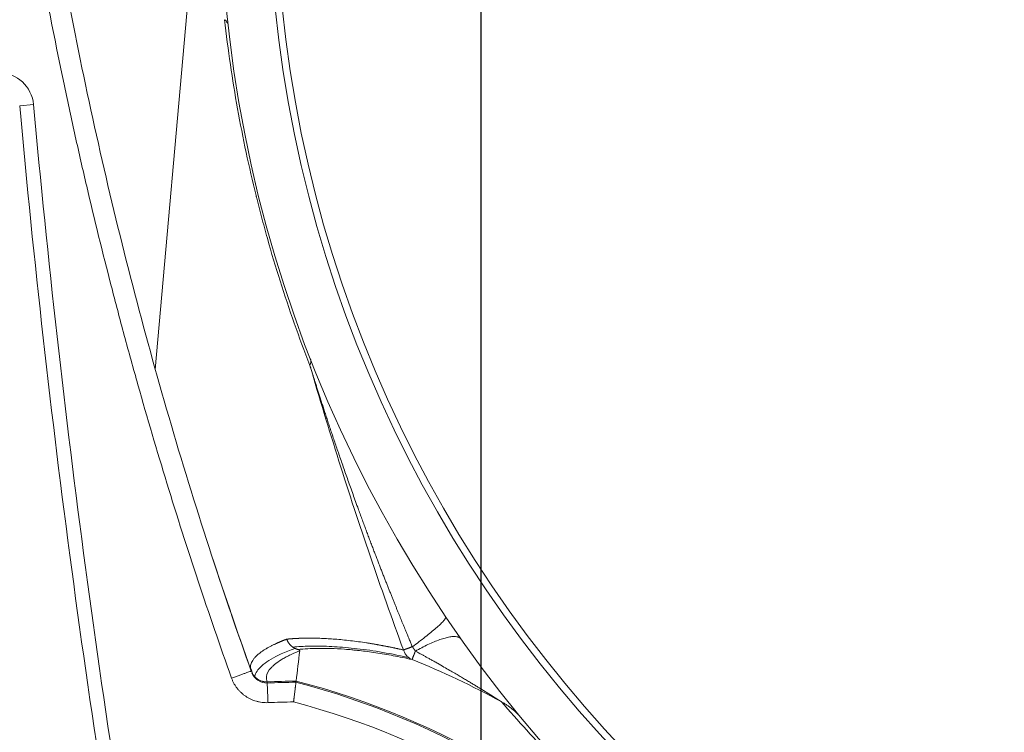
# Model space of a CAD drawing. Header units: millimetres. Extents: x 19214 to 26510, y -7957 to -532.
# Tile 47 of 150: x 24756 to 24897, y -7535 to -7433. Entities that reach past the tile are written whole.
import ezdxf

# ---------------------------------------------------------------- set-up
doc = ezdxf.new("R2010")
doc.units = ezdxf.units.MM
doc.header["$LTSCALE"] = 0.3175
doc.layers.add('1轮廓实线层', color=7, linetype='Continuous', lineweight=18)
doc.layers.add('7标注层', color=4, linetype='Continuous', lineweight=13)
doc.styles.add('PC_TEXTSTYLE', font='ISOCP.SHX', dxfattribs={"width": 0.707, "bigfont": 'GBCBIG.SHX'})
doc.dimstyles.new('GB_LINEAR', dxfattribs={"dimtxt": 3.5, "dimasz": 3.5, "dimexe": 1, "dimexo": 0, "dimgap": 1.5, "dimtad": 1, "dimdsep": 46, "dimtxsty": 'PC_TEXTSTYLE', "dimcen": 0, "dimclrd": 256, "dimclrt": 3, "dimadec": 0, "dimazin": 2, "dimtp": 0.1, "dimtm": 0.1, "dimtfac": 0.71, "dimtdec": 3, "dimtmove": 0, "dimatfit": 3, "dimfxl": 1, "dimtfill": 1, "dimarcsym": 0})

# ---------------------------------------------------------------- blocks, each defined once
blk = doc.blocks.new('*D54')
at = {"layer": '7标注层', "color": 0, "lineweight": -2, "transparency": 16777216}
for p, q in [((24778.95, -7262.5), (24706.45, -7262.5)), ((24778.95, -7562.5), (24706.45, -7562.5))]:
    blk.add_line(p, q, dxfattribs=at)
at = {"layer": '7标注层', "lineweight": -2, "transparency": 16777216}
blk.add_line((24710.95, -7546.75), (24710.95, -7278.25), dxfattribs=at)
at = {"layer": '7标注层', "transparency": 16777216}
for points in [[(24713.58, -7278.25), (24708.33, -7278.25), (24710.95, -7262.5)], [(24708.33, -7546.75), (24713.58, -7546.75), (24710.95, -7562.5)]]:
    blk.add_solid(points, dxfattribs=at)
at = {"layer": 'Defpoints', "color": 0, "transparency": 16777216}
for p in [(24710.95, -7262.5), (24778.95, -7262.5), (24778.95, -7562.5)]:
    blk.add_point(p, dxfattribs=at)
at = {"layer": '7标注层', "color": 3, "transparency": 16777216, "insert": (24696.33, -7412.5), "char_height": 15.75, "attachment_point": 5, "rotation": 90, "style": 'PC_TEXTSTYLE', "bg_fill": 3, "box_fill_scale": 1.1, "bg_fill_color": 257, "bg_fill_transparency": 0}
blk.add_mtext('300', dxfattribs=at)
blk = doc.blocks.new('*D55')
at = {"layer": '7标注层', "color": 0, "lineweight": -2, "transparency": 16777216}
for p, q in [((24818.95, -7242.5), (24665.95, -7242.5)), ((24818.95, -7582.5), (24665.95, -7582.5))]:
    blk.add_line(p, q, dxfattribs=at)
at = {"layer": '7标注层', "lineweight": -2, "transparency": 16777216}
blk.add_line((24670.45, -7258.25), (24670.45, -7566.75), dxfattribs=at)
at = {"layer": '7标注层', "transparency": 16777216}
for points in [[(24673.08, -7258.25), (24667.83, -7258.25), (24670.45, -7242.5)], [(24667.83, -7566.75), (24673.08, -7566.75), (24670.45, -7582.5)]]:
    blk.add_solid(points, dxfattribs=at)
at = {"layer": 'Defpoints', "color": 0, "transparency": 16777216}
for p in [(24818.95, -7242.5), (24670.45, -7582.5), (24818.95, -7582.5)]:
    blk.add_point(p, dxfattribs=at)
at = {"layer": '7标注层', "color": 3, "transparency": 16777216, "insert": (24655.83, -7412.5), "char_height": 15.75, "attachment_point": 5, "rotation": 90, "style": 'PC_TEXTSTYLE', "bg_fill": 3, "box_fill_scale": 1.1, "bg_fill_color": 257, "bg_fill_transparency": 0}
blk.add_mtext('340', dxfattribs=at)
blk = doc.blocks.new('*D59')
at = {"layer": '7标注层', "color": 0, "lineweight": -2, "transparency": 16777216}
for p, q in [((24821.95, -7275.5), (24821.95, -7669.5)), ((24974.45, -7630.68), (24974.45, -7669.5))]:
    blk.add_line(p, q, dxfattribs=at)
at = {"layer": '7标注层', "lineweight": -2, "transparency": 16777216}
blk.add_line((24958.7, -7665), (24837.7, -7665), dxfattribs=at)
at = {"layer": '7标注层', "transparency": 16777216}
for points in [[(24837.7, -7662.38), (24837.7, -7667.63), (24821.95, -7665)], [(24958.7, -7667.63), (24958.7, -7662.38), (24974.45, -7665)]]:
    blk.add_solid(points, dxfattribs=at)
at = {"layer": 'Defpoints', "color": 0, "transparency": 16777216}
for p in [(24821.95, -7275.5), (24974.45, -7630.68), (24821.95, -7665)]:
    blk.add_point(p, dxfattribs=at)
at = {"layer": '7标注层', "color": 3, "transparency": 16777216, "insert": (24898.2, -7650.38), "char_height": 15.75, "attachment_point": 5, "style": 'PC_TEXTSTYLE', "bg_fill": 3, "box_fill_scale": 1.1, "bg_fill_color": 257, "bg_fill_transparency": 0}
blk.add_mtext('152.5', dxfattribs=at)

msp = doc.modelspace()

# ---------------------------------------------------------------- linework, layer by layer
at = {"layer": '1轮廓实线层'}
for p, q in [((24775.167, -7483.151), (24781.395, -7412.875)), ((24757.667, -7445.05), (24755.675, -7445.23))]:
    msp.add_line(p, q, dxfattribs=at)
for radius in [183, 182]:
    msp.add_circle((24974.452, -7412.501), radius, dxfattribs=at)
for centre, radius, start, end in [((24974.452, -7412.501), 190, 6.89064, 353.10936), ((24752.687, -7445.501), 5, 5.17868, 90), ((26319.903, -7303.461), 1570.64, 185.178681, 190.073729), ((26319.903, -7303.461), 1570.64, 185.178681, 190.073729), ((26319.903, -7303.461), 1568.64, 185.178681, 190.073729), ((24767.823, -7635.221), 118.9, 61.32497, 68.15834), ((24796.823, -7661.901), 133.959, 90.60937, 92.38964), ((24767.823, -7635.221), 110.759, 42, 75.58362), ((24796.823, -7661.901), 133.787, 90.61907, 92.38964), ((24767.823, -7635.221), 110.587, 42, 75.57189), ((24796.823, -7661.901), 130.965, 90.78238, 92.38964), ((24767.823, -7635.221), 107.765, 42, 75.37386)]:
    msp.add_arc(centre, radius, start, end, dxfattribs=at)
for points, knots in [([(24786.124, -7527.514), (24782.816, -7518.245), (24779.721, -7508.911), (24775.396, -7494.811), (24774.007, -7490.095), (24772.004, -7482.996), (24771.023, -7479.441), (24770.071, -7475.876), (24769.443, -7473.497), (24769.133, -7472.307), (24767.597, -7466.351), (24766.422, -7461.574), (24764.741, -7454.388), (24763.921, -7450.791), (24763.131, -7447.186), (24762.611, -7444.782), (24762.355, -7443.579), (24760.077, -7432.744), (24758.272, -7423.072), (24756.685, -7413.359)], [0, 0, 0, 0, 0.25, 0.25, 0.375, 0.375, 0.4375, 0.46875, 0.46875, 0.5, 0.5, 0.625, 0.625, 0.6875, 0.71875, 0.71875, 0.75, 0.75, 1, 1, 1, 1]), ([(24759.645, -7412.875), (24760.715, -7419.426), (24763.052, -7432.466), (24767.146, -7451.877), (24771.81, -7471.074), (24777.03, -7490.033), (24782.718, -7508.503), (24786.842, -7520.586), (24788.947, -7526.468)], [0, 0, 0, 0, 0.1694671, 0.3383577, 0.5065295, 0.6739165, 0.8404925, 1, 1, 1, 1]), ([(24785.633, -7433.657), (24785.625, -7433.585), (24785.609, -7433.514), (24785.558, -7433.375), (24785.524, -7433.306), (24785.439, -7433.17), (24785.388, -7433.104), (24785.269, -7432.975), (24785.201, -7432.912), (24785.125, -7432.851)], [0, 0, 0, 0, 0.25, 0.25, 0.5, 0.5, 0.75, 0.75, 1, 1, 1, 1]), ([(24797.385, -7482.55), (24796.602, -7480.544), (24795.107, -7476.515), (24793.07, -7470.428), (24791.847, -7466.34), (24790.981, -7463.263), (24790.701, -7462.235), (24790.293, -7460.691), (24790.093, -7459.918), (24789.864, -7459.016), (24789.751, -7458.564), (24789.695, -7458.338), (24789.667, -7458.225), (24789.653, -7458.169), (24789.646, -7458.141), (24789.643, -7458.128), (24789.641, -7458.12), (24789.64, -7458.116), (24789.134, -7456.066), (24788.187, -7451.944), (24786.957, -7445.673), (24785.923, -7439.313), (24785.368, -7435.015), (24785.125, -7432.851)], [0, 0, 0, 0, 0.125, 0.25, 0.375, 0.375, 0.4375, 0.4375, 0.46875, 0.484375, 0.4921875, 0.4960938, 0.4980469, 0.4990234, 0.4995117, 0.4997559, 0.4997559, 0.5, 0.5, 0.625, 0.75, 0.875, 1, 1, 1, 1]), ([(24797.462, -7481.598), (24797.488, -7481.666), (24797.506, -7481.736), (24797.526, -7481.884), (24797.528, -7481.961), (24797.515, -7482.12), (24797.501, -7482.203), (24797.455, -7482.373), (24797.424, -7482.46), (24797.385, -7482.55)], [0, 0, 0, 0, 0.25, 0.25, 0.5, 0.5, 0.75, 0.75, 1, 1, 1, 1]), ([(24797.385, -7482.55), (24798.724, -7487.158), (24800.117, -7491.752), (24804.439, -7505.436), (24807.526, -7514.484), (24810.826, -7523.475)], [0, 0, 0, 0, 0.3346781, 0.3346781, 1, 1, 1, 1]), ([(24812.109, -7523.004), (24812.074, -7522.919), (24812, -7522.745), (24811.888, -7522.477), (24811.771, -7522.197), (24811.649, -7521.904), (24811.521, -7521.599), (24811.389, -7521.282), (24811.252, -7520.952), (24811.111, -7520.609), (24810.964, -7520.254), (24810.813, -7519.886), (24810.656, -7519.506), (24810.496, -7519.113), (24810.33, -7518.708), (24810.16, -7518.29), (24809.985, -7517.859), (24809.805, -7517.416), (24809.621, -7516.96), (24809.433, -7516.491), (24809.24, -7516.01), (24809.042, -7515.516), (24808.84, -7515.01), (24808.634, -7514.491), (24808.424, -7513.959), (24808.209, -7513.414), (24807.99, -7512.857), (24807.767, -7512.286), (24807.54, -7511.703), (24807.309, -7511.108), (24807.074, -7510.499), (24806.835, -7509.877), (24806.593, -7509.243), (24806.346, -7508.596), (24806.096, -7507.935), (24805.842, -7507.262), (24805.584, -7506.576), (24805.324, -7505.877), (24805.059, -7505.165), (24804.791, -7504.44), (24804.52, -7503.702), (24804.209, -7502.849), (24803.863, -7501.893), (24803.487, -7500.848), (24803.123, -7499.828), (24802.77, -7498.833), (24802.429, -7497.862), (24802.099, -7496.917), (24801.781, -7495.997), (24801.473, -7495.102), (24801.176, -7494.232), (24800.889, -7493.388), (24800.613, -7492.568), (24800.347, -7491.775), (24800.092, -7491.006), (24799.846, -7490.263), (24799.611, -7489.546), (24799.385, -7488.854), (24799.168, -7488.188), (24798.961, -7487.547), (24798.764, -7486.932), (24798.575, -7486.343), (24798.396, -7485.779), (24798.226, -7485.242), (24798.065, -7484.73), (24797.912, -7484.244), (24797.768, -7483.784), (24797.633, -7483.349), (24797.506, -7482.941), (24797.424, -7482.678), (24797.385, -7482.55)], [0, 0, 0, 0, 0.0064245, 0.0131609, 0.0202091, 0.027569, 0.0352408, 0.0432243, 0.0515196, 0.0601266, 0.0690452, 0.0782756, 0.0878176, 0.0976712, 0.1078364, 0.1183131, 0.1291014, 0.1402013, 0.1516126, 0.1633354, 0.1753696, 0.1877152, 0.2003722, 0.2133405, 0.2266202, 0.2402112, 0.2541134, 0.2683268, 0.2828515, 0.2976873, 0.3128343, 0.3282924, 0.3440616, 0.3601418, 0.3765331, 0.3932354, 0.4102486, 0.4275728, 0.445208, 0.463154, 0.4814109, 0.4999786, 0.5264022, 0.5521904, 0.5773435, 0.6018615, 0.6257446, 0.6489928, 0.6716063, 0.6935852, 0.7149296, 0.7356395, 0.755715, 0.7751563, 0.7939633, 0.8121362, 0.829675, 0.8465797, 0.8628505, 0.8784874, 0.8934904, 0.9078595, 0.9215949, 0.9346965, 0.9471645, 0.9589987, 0.9701994, 0.9807665, 0.9907, 1, 1, 1, 1]), ([(24788.95, -7526.506), (24788.947, -7526.499), (24788.942, -7526.487), (24788.935, -7526.467), (24788.929, -7526.448), (24788.922, -7526.428), (24788.916, -7526.409), (24788.91, -7526.389), (24788.904, -7526.37), (24788.899, -7526.35), (24788.893, -7526.331), (24788.889, -7526.311), (24788.884, -7526.292), (24788.879, -7526.272), (24788.875, -7526.253), (24788.871, -7526.234), (24788.868, -7526.214), (24788.864, -7526.195), (24788.861, -7526.175), (24788.858, -7526.155), (24788.856, -7526.136), (24788.854, -7526.116), (24788.851, -7526.097), (24788.85, -7526.077), (24788.848, -7526.058), (24788.847, -7526.038), (24788.846, -7526.019), (24788.845, -7525.999), (24788.845, -7525.98), (24788.844, -7525.96), (24788.844, -7525.94), (24788.845, -7525.921), (24788.845, -7525.901), (24788.846, -7525.882), (24788.847, -7525.862), (24788.848, -7525.843), (24788.85, -7525.823), (24788.852, -7525.803), (24788.854, -7525.784), (24788.856, -7525.764), (24788.859, -7525.744), (24788.874, -7525.635), (24788.925, -7525.43), (24789.059, -7525.124), (24789.265, -7524.801), (24789.491, -7524.534), (24789.7, -7524.324), (24789.865, -7524.171), (24790.063, -7524.004), (24790.328, -7523.798), (24790.635, -7523.583), (24790.944, -7523.387), (24791.153, -7523.263), (24791.317, -7523.168), (24791.47, -7523.083), (24791.654, -7522.983), (24791.837, -7522.888), (24792.018, -7522.797), (24792.195, -7522.71), (24792.368, -7522.628), (24792.517, -7522.559), (24792.641, -7522.502), (24792.742, -7522.457), (24792.843, -7522.413), (24792.945, -7522.369), (24793.046, -7522.325), (24793.148, -7522.282), (24793.249, -7522.24), (24793.35, -7522.198), (24793.452, -7522.157), (24793.553, -7522.117), (24793.654, -7522.077), (24793.754, -7522.037), (24793.855, -7521.999), (24793.955, -7521.96), (24794.022, -7521.935), (24794.055, -7521.923)], [0, 0, 0, 0, 0.0043981, 0.0087949, 0.0131904, 0.0175847, 0.0219777, 0.0263694, 0.0307598, 0.035149, 0.0395368, 0.0439234, 0.0483087, 0.0526928, 0.0570755, 0.061457, 0.0658372, 0.0702161, 0.0745937, 0.07897, 0.083345, 0.0877188, 0.0920913, 0.0964625, 0.1008324, 0.105201, 0.1095683, 0.1139343, 0.1182991, 0.1226626, 0.1270247, 0.1313856, 0.1357452, 0.1401035, 0.1444605, 0.1488162, 0.1531706, 0.1575237, 0.1618756, 0.1662261, 0.1705753, 0.1749233, 0.2389191, 0.3060146, 0.3762161, 0.4495299, 0.479173, 0.5119649, 0.5479091, 0.587009, 0.6441741, 0.6861641, 0.7129584, 0.7245444, 0.7468504, 0.7682775, 0.788825, 0.8084924, 0.8272791, 0.8451846, 0.8622084, 0.8721791, 0.8820379, 0.8917847, 0.9014195, 0.9109422, 0.9203529, 0.9296515, 0.9388379, 0.9479121, 0.9568741, 0.9657239, 0.9744614, 0.9830866, 0.9915995, 1, 1, 1, 1]), ([(24794.055, -7521.923), (24794.072, -7521.921), (24794.105, -7521.918), (24794.155, -7521.913), (24794.205, -7521.908), (24794.255, -7521.903), (24794.305, -7521.899), (24794.356, -7521.894), (24794.406, -7521.89), (24794.457, -7521.885), (24794.508, -7521.881), (24794.559, -7521.877), (24794.61, -7521.873), (24794.661, -7521.869), (24794.713, -7521.865), (24794.764, -7521.861), (24794.816, -7521.857), (24794.868, -7521.854), (24794.92, -7521.85), (24794.972, -7521.846), (24795.025, -7521.843), (24795.077, -7521.84), (24795.13, -7521.836), (24795.182, -7521.833), (24795.235, -7521.83), (24795.288, -7521.827), (24795.342, -7521.824), (24795.395, -7521.821), (24795.448, -7521.818), (24795.502, -7521.816), (24795.556, -7521.813), (24795.61, -7521.81), (24795.664, -7521.808), (24795.718, -7521.806), (24795.772, -7521.803), (24795.826, -7521.801), (24795.881, -7521.799), (24795.936, -7521.797), (24795.99, -7521.795), (24796.045, -7521.793), (24796.1, -7521.791), (24796.155, -7521.79), (24796.211, -7521.788), (24796.266, -7521.786), (24796.322, -7521.785), (24796.377, -7521.784), (24796.433, -7521.782), (24796.489, -7521.781), (24796.545, -7521.78), (24796.601, -7521.779), (24796.658, -7521.778), (24796.714, -7521.777), (24796.771, -7521.776), (24796.827, -7521.775), (24796.884, -7521.775), (24796.941, -7521.774), (24796.998, -7521.774), (24797.055, -7521.773), (24797.112, -7521.773), (24797.447, -7521.772), (24798.071, -7521.776), (24799.014, -7521.804), (24799.983, -7521.851), (24801.002, -7521.921), (24802.074, -7522.015), (24803.2, -7522.136), (24804.349, -7522.281), (24805.19, -7522.402), (24805.698, -7522.481), (24805.864, -7522.507), (24806.03, -7522.534), (24806.197, -7522.561), (24806.364, -7522.588), (24806.531, -7522.616), (24806.699, -7522.645), (24806.867, -7522.674), (24807.036, -7522.703), (24807.205, -7522.733), (24807.374, -7522.764), (24807.543, -7522.795), (24807.713, -7522.826), (24807.884, -7522.858), (24808.054, -7522.891), (24808.225, -7522.924), (24808.397, -7522.957), (24808.568, -7522.991), (24808.74, -7523.025), (24808.912, -7523.06), (24809.085, -7523.095), (24809.258, -7523.131), (24809.431, -7523.167), (24809.604, -7523.204), (24809.778, -7523.241), (24809.952, -7523.279), (24810.126, -7523.317), (24810.301, -7523.356), (24810.476, -7523.395), (24810.651, -7523.435), (24810.768, -7523.462), (24810.826, -7523.475)], [0, 0, 0, 0, 0.0044484, 0.0088912, 0.0133285, 0.0177602, 0.0221864, 0.026607, 0.0310221, 0.0354316, 0.0398356, 0.044234, 0.0486269, 0.0530142, 0.057396, 0.0617722, 0.0661429, 0.070508, 0.0748676, 0.0792216, 0.0835701, 0.087913, 0.0922503, 0.0965821, 0.1009084, 0.1052291, 0.1095442, 0.1138538, 0.1181578, 0.1224563, 0.1267492, 0.1310365, 0.1353183, 0.1395946, 0.1438652, 0.1481304, 0.1523899, 0.1566439, 0.1608923, 0.1651352, 0.1693725, 0.1736043, 0.1778305, 0.1820511, 0.1862662, 0.1904757, 0.1946796, 0.198878, 0.2030708, 0.2072581, 0.2114398, 0.2156159, 0.2197864, 0.2239514, 0.2281109, 0.2322647, 0.236413, 0.2405558, 0.2446929, 0.2488246, 0.3129782, 0.3759288, 0.4376762, 0.4982203, 0.5626556, 0.6258652, 0.6878501, 0.7486118, 0.7570328, 0.7654329, 0.7738122, 0.7821707, 0.7905084, 0.7988252, 0.8071213, 0.8153965, 0.8236509, 0.8318845, 0.8400974, 0.8482894, 0.8564607, 0.8646113, 0.872741, 0.88085, 0.8889383, 0.8970058, 0.9050526, 0.9130787, 0.921084, 0.9290687, 0.9370326, 0.9449759, 0.9528984, 0.9608003, 0.9686816, 0.9765421, 0.9843821, 0.9922013, 1, 1, 1, 1]), ([(24794.055, -7521.923), (24794.058, -7521.929), (24794.064, -7521.947), (24794.078, -7521.984), (24794.1, -7522.04), (24794.132, -7522.114), (24794.176, -7522.207), (24794.234, -7522.317), (24794.31, -7522.44), (24794.399, -7522.565), (24794.493, -7522.682), (24794.585, -7522.781), (24794.661, -7522.855), (24794.721, -7522.909), (24794.767, -7522.948), (24794.813, -7522.985), (24794.859, -7523.021), (24794.906, -7523.055), (24794.953, -7523.088), (24795.001, -7523.119), (24795.049, -7523.149), (24795.097, -7523.177), (24795.145, -7523.203), (24795.193, -7523.229), (24795.241, -7523.252), (24795.289, -7523.275), (24795.337, -7523.296), (24795.384, -7523.315), (24795.432, -7523.334), (24795.479, -7523.351), (24795.526, -7523.367), (24795.573, -7523.381), (24795.619, -7523.395), (24795.649, -7523.403), (24795.665, -7523.407)], [0, 0, 0, 0, 0.0082943, 0.0255098, 0.0517528, 0.0871736, 0.1319528, 0.1862799, 0.2503253, 0.3219436, 0.387656, 0.4472383, 0.5005426, 0.5269925, 0.5532158, 0.5792041, 0.6049494, 0.6304443, 0.6556819, 0.6806555, 0.7053591, 0.7297872, 0.7539347, 0.7777968, 0.8013693, 0.8246485, 0.8476309, 0.8703137, 0.8926942, 0.9147703, 0.9365402, 0.9580025, 0.979156, 1, 1, 1, 1]), ([(24795.23, -7523.247), (24794.507, -7523.509), (24793.853, -7523.777), (24792.173, -7524.55), (24791.314, -7525.062), (24790.375, -7525.823), (24790.119, -7526.076), (24789.726, -7526.576), (24789.588, -7526.824), (24789.48, -7527.153), (24789.459, -7527.237), (24789.446, -7527.32)], [0, 0, 0, 0, 0.1981606, 0.1981606, 0.5673415, 0.5673415, 0.751932, 0.751932, 0.9365224, 0.9365224, 1, 1, 1, 1]), ([(24791.238, -7528.059), (24791.14, -7527.808), (24791.107, -7527.554), (24791.192, -7526.88), (24791.415, -7526.455), (24791.863, -7525.971), (24791.915, -7525.917), (24792.026, -7525.809), (24792.084, -7525.755), (24792.266, -7525.592), (24792.399, -7525.484), (24792.829, -7525.158), (24793.159, -7524.941), (24793.72, -7524.617), (24793.919, -7524.509), (24794.233, -7524.347), (24794.34, -7524.293), (24794.56, -7524.186), (24794.673, -7524.132), (24795.142, -7523.916), (24795.521, -7523.754), (24795.925, -7523.594)], [0, 0, 0, 0, 0.1764438, 0.1764438, 0.4621869, 0.4621869, 0.4979047, 0.4979047, 0.5336226, 0.5336226, 0.6050584, 0.6050584, 0.7479299, 0.7479299, 0.8193657, 0.8193657, 0.8550836, 0.8550836, 0.8908015, 0.8908015, 1, 1, 1, 1]), ([(24811.575, -7524.571), (24811.35, -7524.52), (24811.125, -7524.47), (24808.104, -7523.814), (24805.584, -7523.429), (24802.766, -7523.141), (24802.219, -7523.093), (24801.158, -7523.015), (24800.643, -7522.985), (24799.152, -7522.92), (24798.226, -7522.91), (24796.479, -7522.944), (24795.663, -7522.99), (24794.915, -7523.061)], [0, 0, 0, 0, 0.0305592, 0.0305592, 0.4157448, 0.4157448, 0.5120412, 0.5120412, 0.6083377, 0.6083377, 0.8009305, 0.8009305, 1, 1, 1, 1]), ([(24795.665, -7523.407), (24796.543, -7523.313), (24797.53, -7523.256), (24799.756, -7523.232), (24801.001, -7523.269), (24802.715, -7523.393), (24803.065, -7523.422), (24803.603, -7523.471), (24803.784, -7523.489), (24804.15, -7523.526), (24804.335, -7523.546), (24805.269, -7523.65), (24806.046, -7523.751), (24807.659, -7523.993), (24808.496, -7524.133), (24810.231, -7524.46), (24811.13, -7524.645), (24812.059, -7524.856)], [0, 0, 0, 0, 0.2450997, 0.2450997, 0.4967331, 0.4967331, 0.5596415, 0.5596415, 0.5910957, 0.5910957, 0.6225499, 0.6225499, 0.7483666, 0.7483666, 0.8741833, 0.8741833, 1, 1, 1, 1]), ([(24795.925, -7523.594), (24795.925, -7523.593), (24795.926, -7523.59), (24795.926, -7523.587), (24795.926, -7523.583), (24795.926, -7523.58), (24795.926, -7523.576), (24795.925, -7523.573), (24795.925, -7523.57), (24795.924, -7523.566), (24795.924, -7523.563), (24795.923, -7523.56), (24795.922, -7523.556), (24795.921, -7523.553), (24795.92, -7523.55), (24795.918, -7523.547), (24795.917, -7523.543), (24795.915, -7523.54), (24795.914, -7523.537), (24795.912, -7523.534), (24795.91, -7523.531), (24795.908, -7523.528), (24795.905, -7523.524), (24795.903, -7523.521), (24795.9, -7523.518), (24795.898, -7523.515), (24795.895, -7523.512), (24795.892, -7523.509), (24795.889, -7523.506), (24795.886, -7523.503), (24795.882, -7523.5), (24795.879, -7523.498), (24795.875, -7523.495), (24795.871, -7523.492), (24795.868, -7523.489), (24795.864, -7523.486), (24795.859, -7523.483), (24795.855, -7523.481), (24795.851, -7523.478), (24795.846, -7523.475), (24795.842, -7523.472), (24795.837, -7523.47), (24795.832, -7523.467), (24795.827, -7523.464), (24795.822, -7523.462), (24795.816, -7523.459), (24795.811, -7523.456), (24795.805, -7523.454), (24795.799, -7523.451), (24795.793, -7523.449), (24795.787, -7523.446), (24795.781, -7523.444), (24795.775, -7523.441), (24795.769, -7523.439), (24795.762, -7523.436), (24795.755, -7523.434), (24795.749, -7523.432), (24795.742, -7523.429), (24795.735, -7523.427), (24795.727, -7523.425), (24795.72, -7523.422), (24795.713, -7523.42), (24795.705, -7523.418), (24795.697, -7523.415), (24795.689, -7523.413), (24795.681, -7523.411), (24795.673, -7523.409), (24795.667, -7523.407), (24795.665, -7523.407)], [0, 0, 0, 0, 0.0284885, 0.0565503, 0.0841857, 0.1113949, 0.1381779, 0.1645351, 0.1904664, 0.2159723, 0.2410529, 0.2657083, 0.2899389, 0.3137449, 0.3371265, 0.3600841, 0.3826178, 0.404728, 0.4264151, 0.4476793, 0.468521, 0.4889406, 0.5089385, 0.5285152, 0.547671, 0.5664065, 0.5847222, 0.6026187, 0.6200965, 0.6371563, 0.6537989, 0.6700248, 0.685835, 0.7012304, 0.7162118, 0.7307802, 0.7449369, 0.7586829, 0.7720197, 0.7849487, 0.7974714, 0.8095896, 0.8213053, 0.8326206, 0.8435378, 0.8540596, 0.864189, 0.8739293, 0.8832842, 0.8922579, 0.9008552, 0.9090814, 0.9169429, 0.9244466, 0.9316008, 0.9384149, 0.9448997, 0.9510679, 0.9569343, 0.9625159, 0.9678325, 0.9729071, 0.977766, 0.9824393, 0.9869608, 0.9913676, 0.9956999, 1, 1, 1, 1]), ([(24812.059, -7524.856), (24811.989, -7524.827), (24811.92, -7524.793), (24811.784, -7524.718), (24811.718, -7524.676), (24811.589, -7524.584), (24811.527, -7524.534), (24811.408, -7524.427), (24811.351, -7524.37), (24811.243, -7524.249), (24811.193, -7524.186), (24811.099, -7524.054), (24811.055, -7523.985), (24810.976, -7523.845), (24810.941, -7523.772), (24810.878, -7523.625), (24810.85, -7523.55), (24810.826, -7523.475)], [0, 0, 0, 0, 0.125, 0.125, 0.25, 0.25, 0.375, 0.375, 0.5, 0.5, 0.625, 0.625, 0.75, 0.75, 0.875, 0.875, 1, 1, 1, 1]), ([(24812.547, -7523.639), (24812.542, -7523.633), (24812.533, -7523.619), (24812.519, -7523.599), (24812.506, -7523.58), (24812.492, -7523.56), (24812.479, -7523.541), (24812.466, -7523.522), (24812.453, -7523.503), (24812.441, -7523.485), (24812.428, -7523.466), (24812.416, -7523.448), (24812.404, -7523.429), (24812.391, -7523.411), (24812.379, -7523.394), (24812.367, -7523.376), (24812.355, -7523.358), (24812.343, -7523.341), (24812.331, -7523.323), (24812.32, -7523.306), (24812.308, -7523.289), (24812.296, -7523.271), (24812.284, -7523.254), (24812.272, -7523.237), (24812.26, -7523.22), (24812.248, -7523.202), (24812.235, -7523.185), (24812.223, -7523.168), (24812.211, -7523.15), (24812.198, -7523.133), (24812.186, -7523.115), (24812.173, -7523.097), (24812.161, -7523.079), (24812.148, -7523.06), (24812.135, -7523.042), (24812.122, -7523.023), (24812.114, -7523.01), (24812.109, -7523.004)], [0, 0, 0, 0, 0.0322928, 0.0641218, 0.0955026, 0.1264515, 0.1569859, 0.1871242, 0.2168856, 0.2462905, 0.2753601, 0.3041165, 0.332583, 0.3607835, 0.388743, 0.4164872, 0.4440426, 0.4714366, 0.498697, 0.5258524, 0.5529318, 0.5799647, 0.6069807, 0.63401, 0.6610825, 0.6882283, 0.7154776, 0.7428601, 0.7704052, 0.7981423, 0.8260998, 0.8543059, 0.8827881, 0.911573, 0.9406867, 0.9701542, 1, 1, 1, 1]), ([(24824.876, -7530.904), (24824.875, -7530.903), (24824.872, -7530.901), (24824.867, -7530.898), (24824.862, -7530.895), (24824.857, -7530.891), (24824.852, -7530.888), (24824.846, -7530.884), (24824.84, -7530.88), (24824.833, -7530.876), (24824.827, -7530.872), (24824.82, -7530.868), (24824.813, -7530.863), (24824.805, -7530.858), (24824.798, -7530.853), (24824.79, -7530.848), (24824.781, -7530.843), (24824.773, -7530.838), (24824.764, -7530.832), (24824.755, -7530.826), (24824.746, -7530.82), (24824.736, -7530.814), (24824.726, -7530.808), (24824.716, -7530.802), (24824.706, -7530.795), (24824.695, -7530.788), (24824.684, -7530.781), (24824.673, -7530.774), (24824.661, -7530.767), (24824.65, -7530.759), (24824.638, -7530.752), (24824.625, -7530.744), (24824.613, -7530.736), (24824.6, -7530.728), (24824.587, -7530.719), (24824.573, -7530.711), (24824.56, -7530.702), (24824.546, -7530.693), (24824.532, -7530.684), (24824.517, -7530.675), (24824.502, -7530.666), (24824.487, -7530.656), (24824.472, -7530.647), (24824.456, -7530.637), (24824.441, -7530.627), (24824.425, -7530.616), (24824.408, -7530.606), (24824.392, -7530.596), (24824.375, -7530.585), (24824.357, -7530.574), (24824.34, -7530.563), (24824.322, -7530.552), (24824.304, -7530.54), (24824.286, -7530.529), (24824.267, -7530.517), (24824.249, -7530.505), (24824.229, -7530.493), (24824.21, -7530.48), (24824.19, -7530.468), (24824.171, -7530.455), (24824.15, -7530.443), (24824.13, -7530.43), (24824.109, -7530.417), (24824.088, -7530.403), (24824.067, -7530.39), (24824.045, -7530.376), (24824.023, -7530.362), (24824.001, -7530.348), (24823.979, -7530.334), (24823.956, -7530.32), (24823.933, -7530.306), (24823.91, -7530.291), (24823.887, -7530.276), (24823.863, -7530.261), (24823.839, -7530.246), (24823.815, -7530.231), (24823.79, -7530.215), (24823.765, -7530.199), (24823.74, -7530.184), (24823.715, -7530.168), (24823.689, -7530.151), (24823.663, -7530.135), (24823.637, -7530.119), (24823.611, -7530.102), (24823.584, -7530.085), (24823.557, -7530.068), (24823.529, -7530.051), (24823.502, -7530.034), (24823.474, -7530.016), (24823.446, -7529.998), (24823.417, -7529.98), (24823.389, -7529.962), (24823.36, -7529.944), (24823.331, -7529.926), (24823.301, -7529.907), (24823.271, -7529.889), (24823.241, -7529.87), (24823.211, -7529.851), (24823.18, -7529.832), (24823.149, -7529.812), (24823.118, -7529.793), (24823.087, -7529.773), (24823.055, -7529.753), (24823.023, -7529.733), (24822.991, -7529.713), (24822.958, -7529.693), (24822.925, -7529.672), (24822.892, -7529.652), (24822.859, -7529.631), (24822.825, -7529.61), (24822.791, -7529.589), (24822.757, -7529.568), (24822.722, -7529.546), (24822.688, -7529.524), (24822.652, -7529.503), (24822.617, -7529.481), (24822.581, -7529.459), (24822.546, -7529.436), (24822.509, -7529.414), (24822.473, -7529.391), (24822.436, -7529.368), (24822.399, -7529.346), (24822.362, -7529.322), (24822.324, -7529.299), (24822.286, -7529.276), (24822.248, -7529.252), (24822.21, -7529.229), (24822.171, -7529.205), (24822.132, -7529.181), (24822.093, -7529.156), (24822.053, -7529.132), (24822.013, -7529.108), (24821.973, -7529.083), (24821.809, -7528.982), (24821.508, -7528.798), (24821.055, -7528.522), (24820.561, -7528.224), (24820.026, -7527.903), (24819.45, -7527.559), (24818.842, -7527.199), (24818.182, -7526.813), (24817.451, -7526.388), (24816.619, -7525.909), (24815.858, -7525.476), (24815.218, -7525.115), (24814.744, -7524.85), (24814.311, -7524.609), (24813.918, -7524.391), (24813.565, -7524.196), (24813.253, -7524.025), (24812.981, -7523.876), (24812.751, -7523.75), (24812.61, -7523.674), (24812.547, -7523.639)], [0, 0, 0, 0, 0.0005407, 0.0010971, 0.0016695, 0.0022583, 0.002864, 0.0034868, 0.004127, 0.004785, 0.005461, 0.0061552, 0.0068679, 0.0075992, 0.0083494, 0.0091186, 0.009907, 0.0107148, 0.011542, 0.0123888, 0.0132554, 0.0141418, 0.0150482, 0.0159747, 0.0169213, 0.0178881, 0.0188753, 0.0198829, 0.0209109, 0.0219595, 0.0230287, 0.0241185, 0.0252291, 0.0263604, 0.0275126, 0.0286857, 0.0298797, 0.0310947, 0.0323307, 0.0335877, 0.0348658, 0.0361651, 0.0374855, 0.0388271, 0.04019, 0.0415741, 0.0429794, 0.0444061, 0.0458542, 0.0473236, 0.0488144, 0.0503266, 0.0518602, 0.0534153, 0.0549919, 0.0565899, 0.0582095, 0.0598506, 0.0615133, 0.0631975, 0.0649034, 0.0666308, 0.0683798, 0.0701505, 0.0719428, 0.0737568, 0.0755924, 0.0774497, 0.0793287, 0.0812295, 0.0831519, 0.0850961, 0.0870621, 0.0890497, 0.0910592, 0.0930904, 0.0951434, 0.0972183, 0.0993149, 0.1014333, 0.1035736, 0.1057357, 0.1079196, 0.1101254, 0.112353, 0.1146025, 0.1168739, 0.1191671, 0.1214823, 0.1238193, 0.1261782, 0.1285591, 0.1309618, 0.1333865, 0.1358331, 0.1383017, 0.1407922, 0.1433046, 0.145839, 0.1483953, 0.1509737, 0.1535739, 0.1561962, 0.1588404, 0.1615067, 0.1641949, 0.1669051, 0.1696373, 0.1723916, 0.1751678, 0.1779661, 0.1807864, 0.1836287, 0.186493, 0.1893794, 0.1922878, 0.1952183, 0.1981708, 0.2011454, 0.204142, 0.2071607, 0.2102014, 0.2132643, 0.2163492, 0.2194562, 0.2225852, 0.2257364, 0.2289096, 0.232105, 0.2353224, 0.238562, 0.2418236, 0.2451074, 0.2484132, 0.2820635, 0.3189418, 0.3590525, 0.4024, 0.4489883, 0.4988217, 0.5495388, 0.6081518, 0.6746723, 0.7491125, 0.7898991, 0.8274645, 0.8618053, 0.8929187, 0.9208023, 0.9454538, 0.9668716, 0.9850541, 1, 1, 1, 1]), ([(24788.95, -7526.506), (24788.95, -7526.506), (24788.932, -7526.512), (24788.86, -7526.538), (24788.806, -7526.557), (24788.665, -7526.607), (24788.578, -7526.639), (24788.372, -7526.712), (24788.254, -7526.754), (24787.993, -7526.847), (24787.849, -7526.899), (24787.541, -7527.009), (24787.377, -7527.067), (24787.036, -7527.189), (24786.858, -7527.253), (24786.494, -7527.382), (24786.309, -7527.448), (24786.124, -7527.514)], [0, 0, 0, 0, 0.125, 0.125, 0.25, 0.25, 0.375, 0.375, 0.5, 0.5, 0.625, 0.625, 0.75, 0.75, 0.875, 0.875, 1, 1, 1, 1]), ([(24791.363, -7531.05), (24791.221, -7531.056), (24790.938, -7531.057), (24790.516, -7531.024), (24790.237, -7530.979), (24790.028, -7530.938), (24789.958, -7530.922), (24789.821, -7530.889), (24789.752, -7530.871), (24789.549, -7530.813), (24789.282, -7530.725), (24788.894, -7530.563), (24788.644, -7530.434), (24788.459, -7530.33), (24788.398, -7530.294), (24788.277, -7530.219), (24788.218, -7530.18), (24788.042, -7530.061), (24787.816, -7529.894), (24787.498, -7529.619), (24787.301, -7529.419), (24787.158, -7529.263), (24787.112, -7529.21), (24787.02, -7529.101), (24786.976, -7529.046), (24786.845, -7528.878), (24786.682, -7528.648), (24786.465, -7528.287), (24786.278, -7527.91), (24786.172, -7527.648), (24786.124, -7527.514)], [0, 0, 0, 0, 0.0625, 0.125, 0.1875, 0.1875, 0.21875, 0.21875, 0.25, 0.25, 0.3125, 0.375, 0.4375, 0.4375, 0.46875, 0.46875, 0.5, 0.5, 0.5625, 0.625, 0.6875, 0.6875, 0.71875, 0.71875, 0.75, 0.75, 0.8125, 0.875, 0.9375, 1, 1, 1, 1]), ([(24789.059, -7526.763), (24789.14, -7526.967), (24789.248, -7527.155), (24789.534, -7527.524), (24789.713, -7527.692), (24790.307, -7528.094), (24790.773, -7528.234), (24791.245, -7528.229)], [0, 0, 0, 0, 0.2339735, 0.2339735, 0.4974382, 0.4974382, 1, 1, 1, 1]), ([(24789.105, -7526.85), (24789.163, -7526.955), (24789.228, -7527.055), (24789.321, -7527.176), (24789.34, -7527.2), (24789.38, -7527.247), (24789.441, -7527.317), (24789.506, -7527.383), (24789.639, -7527.509), (24789.735, -7527.586), (24789.863, -7527.673), (24789.889, -7527.69), (24789.941, -7527.723), (24789.968, -7527.739), (24790.049, -7527.785), (24790.103, -7527.813), (24790.27, -7527.892), (24790.385, -7527.935), (24790.533, -7527.978), (24790.563, -7527.986), (24790.623, -7528.001), (24790.654, -7528.008), (24790.745, -7528.026), (24790.867, -7528.046), (24790.99, -7528.056), (24791.083, -7528.06), (24791.129, -7528.061), (24791.184, -7528.06), (24791.211, -7528.059), (24791.223, -7528.059), (24791.23, -7528.059), (24791.234, -7528.059), (24791.238, -7528.059)], [0, 0, 0, 0, 0.1399234, 0.1399234, 0.1757599, 0.1757599, 0.2115964, 0.2832695, 0.2832695, 0.4266156, 0.4266156, 0.4624521, 0.4624521, 0.4982886, 0.4982886, 0.5699617, 0.5699617, 0.7133078, 0.7133078, 0.7491443, 0.7491443, 0.7849808, 0.7849808, 0.8566539, 0.9283269, 0.9283269, 0.9641635, 0.9820817, 0.9910409, 0.9955204, 0.9955204, 1, 1, 1, 1]), ([(24791.238, -7528.059), (24791.239, -7528.07), (24791.24, -7528.099), (24791.244, -7528.193), (24791.246, -7528.256), (24791.253, -7528.416), (24791.257, -7528.513), (24791.266, -7528.734), (24791.271, -7528.859), (24791.283, -7529.134), (24791.289, -7529.283), (24791.302, -7529.602), (24791.309, -7529.77), (24791.324, -7530.121), (24791.332, -7530.303), (24791.347, -7530.673), (24791.355, -7530.862), (24791.363, -7531.05)], [0, 0, 0, 0, 0.125, 0.125, 0.25, 0.25, 0.375, 0.375, 0.5, 0.5, 0.625, 0.625, 0.75, 0.75, 0.875, 0.875, 1, 1, 1, 1]), ([(24795.399, -7527.95), (24795.398, -7527.955), (24795.397, -7527.966), (24795.393, -7527.995), (24795.389, -7528.033), (24795.382, -7528.089), (24795.376, -7528.137), (24795.374, -7528.154), (24795.37, -7528.191), (24795.367, -7528.21), (24795.36, -7528.27), (24795.349, -7528.359), (24795.33, -7528.514), (24795.316, -7528.633), (24795.307, -7528.711), (24795.305, -7528.727), (24795.301, -7528.76), (24795.295, -7528.809), (24795.289, -7528.859), (24795.276, -7528.962), (24795.259, -7529.106), (24795.24, -7529.259), (24795.226, -7529.379), (24795.221, -7529.42), (24795.213, -7529.481), (24795.211, -7529.502), (24795.206, -7529.544), (24795.193, -7529.649), (24795.169, -7529.842), (24795.137, -7530.108), (24795.115, -7530.291), (24795.098, -7530.43), (24795.092, -7530.477), (24795.081, -7530.571), (24795.07, -7530.665), (24795.055, -7530.783), (24795.045, -7530.866), (24795.041, -7530.902), (24795.039, -7530.919), (24795.038, -7530.925), (24795.037, -7530.937), (24795.036, -7530.943), (24795.035, -7530.949)], [0, 0, 0, 0, 0.0625, 0.0625, 0.125, 0.1875, 0.1875, 0.21875, 0.21875, 0.25, 0.25, 0.3125, 0.375, 0.4375, 0.4375, 0.453125, 0.453125, 0.46875, 0.5, 0.5, 0.5625, 0.625, 0.625, 0.65625, 0.65625, 0.671875, 0.671875, 0.6875, 0.75, 0.8125, 0.875, 0.875, 0.90625, 0.90625, 0.9375, 0.96875, 0.984375, 0.9921875, 0.9921875, 0.9960938, 0.9960938, 1, 1, 1, 1]), ([(24852.865, -7558.649), (24851.76, -7557.693), (24850.664, -7556.731), (24849.031, -7555.276), (24848.488, -7554.788), (24847.676, -7554.054), (24847.271, -7553.686), (24846.799, -7553.255), (24846.563, -7553.039), (24846.445, -7552.931), (24846.386, -7552.877), (24846.357, -7552.85), (24846.342, -7552.836), (24846.335, -7552.829), (24846.331, -7552.826), (24846.329, -7552.824), (24846.328, -7552.823), (24846.328, -7552.823), (24846.328, -7552.823), (24846.328, -7552.823), (24845.03, -7551.631), (24843.748, -7550.433), (24841.842, -7548.619), (24841.21, -7548.011), (24840.264, -7547.095), (24839.792, -7546.636), (24839.243, -7546.097), (24838.968, -7545.827), (24838.831, -7545.692), (24838.763, -7545.625), (24838.728, -7545.591), (24838.711, -7545.574), (24838.703, -7545.565), (24838.698, -7545.561), (24838.696, -7545.559), (24838.695, -7545.558), (24838.695, -7545.558), (24838.694, -7545.557), (24838.694, -7545.557), (24838.694, -7545.557), (24838.694, -7545.557), (24837.607, -7544.484), (24836.531, -7543.406), (24834.931, -7541.776), (24834.4, -7541.231), (24833.606, -7540.409), (24833.21, -7539.997), (24832.749, -7539.515), (24832.519, -7539.273), (24832.404, -7539.152), (24832.346, -7539.092), (24832.318, -7539.062), (24832.303, -7539.047), (24832.296, -7539.039), (24832.293, -7539.035), (24832.291, -7539.033), (24832.29, -7539.032), (24832.289, -7539.032), (24832.289, -7539.032), (24832.289, -7539.032), (24832.289, -7539.031), (24832.289, -7539.031), (24832.289, -7539.031), (24831.024, -7537.7), (24829.775, -7536.36), (24827.307, -7533.654), (24826.086, -7532.287), (24824.876, -7530.904)], [0, 0, 0, 0, 0.0625, 0.0625, 0.09375, 0.09375, 0.109375, 0.1171875, 0.1210937, 0.1230469, 0.1240234, 0.1245117, 0.1247559, 0.1248779, 0.124939, 0.1249695, 0.1249847, 0.1249924, 0.1249924, 0.125, 0.125, 0.1875, 0.1875, 0.21875, 0.21875, 0.234375, 0.2421875, 0.2460937, 0.2480469, 0.2490234, 0.2495117, 0.2497559, 0.2498779, 0.249939, 0.2499695, 0.2499847, 0.2499924, 0.2499962, 0.2499981, 0.2499981, 0.25, 0.25, 0.375, 0.375, 0.4375, 0.4375, 0.46875, 0.484375, 0.4921875, 0.4960937, 0.4980469, 0.4990234, 0.4995117, 0.4997559, 0.4998779, 0.499939, 0.4999695, 0.4999847, 0.4999924, 0.4999962, 0.4999981, 0.4999981, 0.5, 0.5, 0.75, 0.75, 1, 1, 1, 1])]:
    msp.add_open_spline(points, degree=3, knots=knots, dxfattribs=at)
for points, degree in [([(24783.441, -7510.409), (24785.206, -7515.796), (24787.042, -7521.162), (24788.95, -7526.506)], 3), ([(24795.925, -7523.594), (24795.75, -7525.045), (24795.575, -7526.497), (24795.399, -7527.95)], 3), ([(24788.844, -7525.956), (24788.866, -7526.029)], 1), ([(24788.918, -7526.201), (24789.113, -7526.846)], 1)]:
    msp.add_open_spline(points, degree=degree, dxfattribs=at)
for points, weights, degree in [([(24816.902, -7518.699), (24817.268, -7519.242), (24812.109, -7523.004)], [1, 0.825219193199, 1], 2), ([(24819.111, -7521.904), (24818.114, -7520.489), (24812.547, -7523.639)], [1, 0.82567521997, 1], 2), ([(24810.826, -7523.475), (24811.014, -7523.406), (24811.473, -7523.238), (24812.109, -7523.004)], [1, 0.931920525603, 0.931920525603, 1], 3), ([(24812.547, -7523.639), (24812.249, -7524.383), (24812.076, -7524.815), (24812.059, -7524.856)], [0.846819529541, 0.798827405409, 0.835910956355, 0.95807018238], 3), ([(24827.803, -7533.307), (24826.577, -7531.819), (24824.876, -7530.904)], [1, 0.981562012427, 1], 2)]:
    msp.add_rational_spline(points, weights, degree=degree, dxfattribs=at)

# ---------------------------------------------------------------- next in the draw order: dimensions: what is measured, and where the dimension line sits
at = {"layer": '7标注层'}
dim = msp.add_linear_dim(base=(24710.952, -7262.501), p1=(24778.952, -7562.501), p2=(24778.952, -7262.501), angle=90, dimstyle='GB_LINEAR', override={"dimscale": 4.5, "dimgap": 1.5, "dimtad": 1, "dimjust": 0, "dimdec": 2, "dimlfac": 1, "dimse1": 0, "dimse2": 0, "dimsd1": 0, "dimsd2": 0, "dimclrd": 256, "dimclre": 0, "dimtofl": 1}, dxfattribs=at)
dim.commit()
dim.dimension.update_dxf_attribs({"geometry": '*D54', "text_midpoint": (24696.327, -7412.501)})
dim = msp.add_linear_dim(base=(24821.952, -7665.001), p1=(24974.452, -7630.685), p2=(24821.952, -7275.501), dimstyle='GB_LINEAR', override={"dimscale": 4.5, "dimgap": 1.5, "dimtad": 1, "dimjust": 0, "dimdec": 2, "dimlfac": 1, "dimse1": 0, "dimse2": 0, "dimsd1": 0, "dimsd2": 0, "dimtofl": 1}, dxfattribs=at)
dim.commit()
dim.dimension.update_dxf_attribs({"geometry": '*D59', "text_midpoint": (24898.202, -7650.376)})

# ---------------------------------------------------------------- next in the draw order: dimensions: what is measured, and where the dimension line sits
dim = msp.add_linear_dim(base=(24670.452, -7582.501), p1=(24818.952, -7242.501), p2=(24818.952, -7582.501), angle=90, dimstyle='GB_LINEAR', override={"dimscale": 4.5, "dimgap": 1.5, "dimtad": 1, "dimjust": 0, "dimdec": 2, "dimlfac": 1, "dimse1": 0, "dimse2": 0, "dimsd1": 0, "dimsd2": 0, "dimclrd": 256, "dimclre": 0, "dimtofl": 1}, dxfattribs=at)
dim.commit()
dim.dimension.update_dxf_attribs({"geometry": '*D55', "text_midpoint": (24655.827, -7412.501)})

doc.saveas('drawing.dxf')
